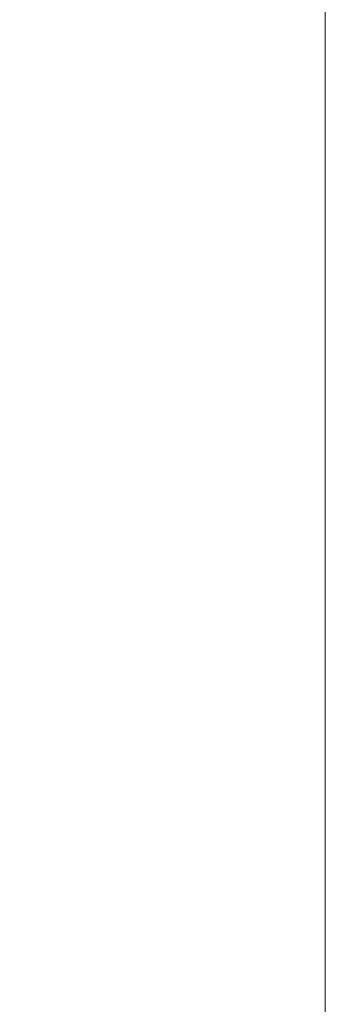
# Model space of a CAD drawing. Header units: millimetres. Extents: x -285 to 176, y -252 to 158.
# Tile 86 of 256: x -180 to -175, y 13 to 30. Entities that reach past the tile are written whole.
import ezdxf

# ---------------------------------------------------------------- set-up
doc = ezdxf.new("R2010")
doc.units = ezdxf.units.MM
doc.header["$MEASUREMENT"] = 0
doc.layers.add('Layer 1', color=7, linetype='Continuous')

msp = doc.modelspace()

# ---------------------------------------------------------------- linework, layer by layer
at = {"layer": 'Layer 1', "color": 1, "lineweight": 9}
msp.add_open_spline([(-263.8512, 0.94), (-263.8512, 0.94), (-278.8302, 0.94), (-278.8302, 0.94), (-278.8302, 0.94), (-278.8302, 0.94), (-278.8302, 71.3439), (-278.8302, 71.3439), (-278.8302, 71.3439), (-278.8302, 71.3439), (-174.8278, 71.3439), (-174.8278, 71.3439), (-174.8278, 71.3439), (-174.8278, 71.3439), (-174.8278, 0.94), (-174.8278, 0.94), (-174.8278, 0.94), (-174.8278, 0.94), (-190.3006, 0.94), (-190.3006, 0.94), (-190.3006, 0.94), (-190.3006, 0.94), (-190.3006, -2.6583), (-190.3006, -2.6583), (-190.3006, -2.6583), (-190.3006, -2.6583), (-205.3007, -2.6583), (-205.3007, -2.6583), (-205.3007, -2.6583), (-205.3007, -2.6583), (-205.3007, 0.94), (-205.3007, 0.94), (-205.3007, 0.94), (-205.3007, 0.94), (-248.8511, 0.94), (-248.8511, 0.94), (-248.8511, 0.94), (-248.8511, 0.94), (-248.8511, -2.6583), (-248.8511, -2.6583), (-248.8511, -2.6583), (-248.8511, -2.6583), (-263.8512, -2.6583), (-263.8512, -2.6583), (-263.8512, -2.6583), (-263.8512, -2.6583), (-263.8512, 0.94), (-263.8512, 0.94)], degree=3, knots=[0, 0, 0, 0, 0.0769231, 0.0769231, 0.0769231, 0.0769231, 0.1538462, 0.1538462, 0.1538462, 0.1538462, 0.2307692, 0.2307692, 0.2307692, 0.2307692, 0.3076923, 0.3076923, 0.3076923, 0.3076923, 0.3846154, 0.3846154, 0.3846154, 0.3846154, 0.4615385, 0.4615385, 0.4615385, 0.4615385, 0.5384615, 0.5384615, 0.5384615, 0.5384615, 0.6153846, 0.6153846, 0.6153846, 0.6153846, 0.6923077, 0.6923077, 0.6923077, 0.6923077, 0.7692308, 0.7692308, 0.7692308, 0.7692308, 0.8461538, 0.8461538, 0.8461538, 0.8461538, 1, 1, 1, 1], dxfattribs=at)

doc.saveas('drawing.dxf')
